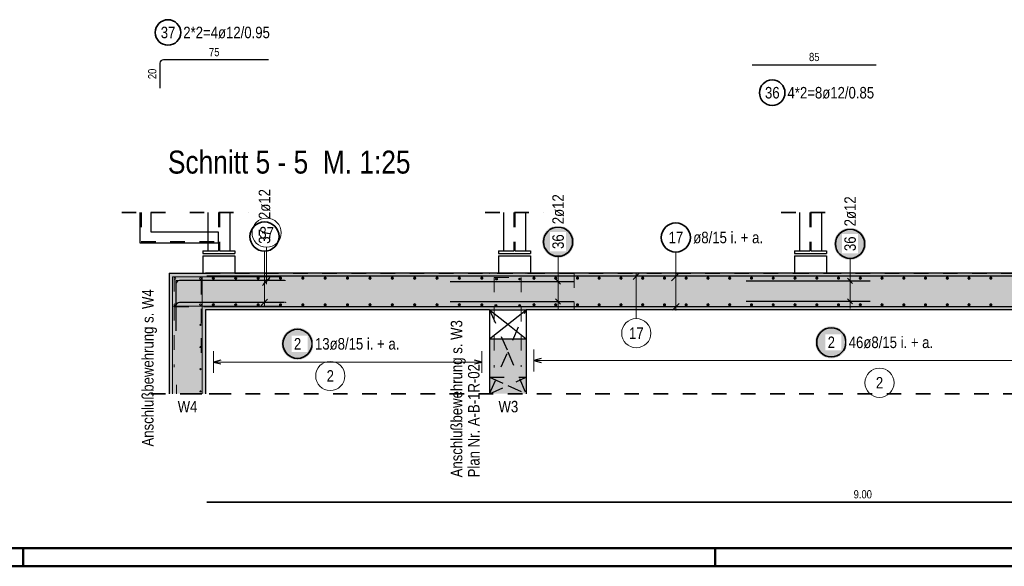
# Model space of a CAD drawing. Header units: millimetres. Extents: x -4.8 to 49, y -12 to 21.
# Tile 16 of 56: x 10.5 to 17.2, y 0 to 3.7. Entities that reach past the tile are written whole.
import ezdxf

# ---------------------------------------------------------------- set-up
doc = ezdxf.new("R2010")
doc.units = ezdxf.units.MM
doc.linetypes.add('HIDDEN', pattern=[0.375, 0.25, -0.125])
doc.layers.add('Achsen', color=7, linetype='Continuous', lineweight=20)
doc.layers.add('nplo Bewehrung', color=7, linetype='Continuous', lineweight=20)
doc.styles.add('Arial Narrow', font='ARIALN.TTF')

msp = doc.modelspace()

# ---------------------------------------------------------------- hatches: boundary and pattern name
at = {"lineweight": 25, "true_color": 0xffffff}
for points in [[(14.281019, 2.225517), (14.280952, 2.229356), (14.280751, 2.23319), (14.280416, 2.237015), (14.279948, 2.240826), (14.279348, 2.244619), (14.278615, 2.248388), (14.277751, 2.252129), (14.276758, 2.255837), (14.275635, 2.259509), (14.274385, 2.263139), (14.273009, 2.266724), (14.271509, 2.270258), (14.269886, 2.273738), (14.268143, 2.277159), (14.266282, 2.280517), (14.264304, 2.283808), (14.262213, 2.287028), (14.260011, 2.290174), (14.2577, 2.29324), (14.255284, 2.296224), (14.252765, 2.299122), (14.250146, 2.30193), (14.247431, 2.304645), (14.244623, 2.307263), (14.241726, 2.309782), (14.238742, 2.312198), (14.235675, 2.314509), (14.23253, 2.316711), (14.22931, 2.318803), (14.226019, 2.32078), (14.222661, 2.322642), (14.21924, 2.324385), (14.21576, 2.326007), (14.212226, 2.327508), (14.208641, 2.328883), (14.205011, 2.330133), (14.201339, 2.331256), (14.19763, 2.33225), (14.193889, 2.333114), (14.19012, 2.333846), (14.186328, 2.334447), (14.182517, 2.334915), (14.178692, 2.335249), (14.174858, 2.33545), (14.171019, 2.335517), (14.16718, 2.33545), (14.163346, 2.335249), (14.159521, 2.334915), (14.15571, 2.334447), (14.151918, 2.333846), (14.148149, 2.333114), (14.144408, 2.33225), (14.140699, 2.331256), (14.137027, 2.330133), (14.133397, 2.328883), (14.129812, 2.327508), (14.126278, 2.326007), (14.122798, 2.324385), (14.119377, 2.322642), (14.116019, 2.32078), (14.112728, 2.318803), (14.109508, 2.316711), (14.106363, 2.314509), (14.103296, 2.312198), (14.100312, 2.309782), (14.097415, 2.307263), (14.094607, 2.304645), (14.091892, 2.30193), (14.089273, 2.299122), (14.086754, 2.296224), (14.084338, 2.29324), (14.082027, 2.290174), (14.079825, 2.287028), (14.077734, 2.283808), (14.075756, 2.280517), (14.073895, 2.277159), (14.072152, 2.273738), (14.070529, 2.270258), (14.069029, 2.266724), (14.067653, 2.263139), (14.066403, 2.259509), (14.06528, 2.255837), (14.064286, 2.252129), (14.063423, 2.248388), (14.06269, 2.244619), (14.062089, 2.240826), (14.061622, 2.237015), (14.061287, 2.23319), (14.061086, 2.229356), (14.061019, 2.225517), (14.061086, 2.221678), (14.061287, 2.217844), (14.061622, 2.214019), (14.062089, 2.210208), (14.06269, 2.206416), (14.063423, 2.202647), (14.064286, 2.198906), (14.06528, 2.195197), (14.066403, 2.191525), (14.067653, 2.187895), (14.069029, 2.184311), (14.070529, 2.180776), (14.072152, 2.177296), (14.073895, 2.173875), (14.075756, 2.170517), (14.077734, 2.167226), (14.079825, 2.164006), (14.082027, 2.160861), (14.084338, 2.157795), (14.086754, 2.154811), (14.089273, 2.151913), (14.091892, 2.149105), (14.094607, 2.14639), (14.097415, 2.143771), (14.100312, 2.141252), (14.103296, 2.138836), (14.106363, 2.136525), (14.109508, 2.134323), (14.112728, 2.132232), (14.116019, 2.130254), (14.119377, 2.128393), (14.122798, 2.12665), (14.126278, 2.125027), (14.129812, 2.123527), (14.133397, 2.122151), (14.137027, 2.120901), (14.140699, 2.119778), (14.144408, 2.118785), (14.148149, 2.117921), (14.151918, 2.117188), (14.15571, 2.116588), (14.159521, 2.11612), (14.163346, 2.115785), (14.16718, 2.115584), (14.171019, 2.115517), (14.174858, 2.115584), (14.178692, 2.115785), (14.182517, 2.11612), (14.186328, 2.116588), (14.19012, 2.117188), (14.193889, 2.117921), (14.19763, 2.118785), (14.201339, 2.119778), (14.205011, 2.120901), (14.208641, 2.122151), (14.212226, 2.123527), (14.21576, 2.125027), (14.21924, 2.12665), (14.222661, 2.128393), (14.226019, 2.130254), (14.22931, 2.132232), (14.23253, 2.134323), (14.235675, 2.136525), (14.238742, 2.138836), (14.241726, 2.141252), (14.244623, 2.143771), (14.247431, 2.14639), (14.250146, 2.149105), (14.252765, 2.151913), (14.255284, 2.154811), (14.2577, 2.157795), (14.260011, 2.160861), (14.262213, 2.164006), (14.264304, 2.167226), (14.266282, 2.170517), (14.268143, 2.173875), (14.269886, 2.177296), (14.271509, 2.180776), (14.273009, 2.184311), (14.274385, 2.187895), (14.275635, 2.191525), (14.276758, 2.195197), (14.277751, 2.198906), (14.278615, 2.202647), (14.279348, 2.206416), (14.279948, 2.210208), (14.280416, 2.214019), (14.280751, 2.217844)], [(12.492689, 1.525559), (12.492622, 1.529398), (12.492421, 1.533232), (12.492087, 1.537057), (12.491619, 1.540868), (12.491018, 1.54466), (12.490286, 1.548429), (12.489422, 1.55217), (12.488428, 1.555879), (12.487306, 1.559551), (12.486056, 1.563181), (12.48468, 1.566766), (12.483179, 1.5703), (12.481557, 1.57378), (12.479814, 1.577201), (12.477952, 1.580559), (12.475975, 1.58385), (12.473883, 1.58707), (12.471681, 1.590215), (12.469371, 1.593282), (12.466954, 1.596266), (12.464435, 1.599163), (12.461817, 1.601971), (12.459102, 1.604686), (12.456294, 1.607305), (12.453396, 1.609824), (12.450412, 1.61224), (12.447346, 1.614551), (12.444201, 1.616753), (12.44098, 1.618844), (12.437689, 1.620822), (12.434331, 1.622683), (12.43091, 1.624426), (12.42743, 1.626049), (12.423896, 1.627549), (12.420312, 1.628925), (12.416681, 1.630175), (12.413009, 1.631298), (12.409301, 1.632291), (12.40556, 1.633155), (12.401791, 1.633888), (12.397998, 1.634488), (12.394187, 1.634956), (12.390363, 1.635291), (12.386528, 1.635492), (12.382689, 1.635559), (12.37885, 1.635492), (12.375016, 1.635291), (12.371191, 1.634956), (12.36738, 1.634488), (12.363588, 1.633888), (12.359819, 1.633155), (12.356078, 1.632291), (12.352369, 1.631298), (12.348697, 1.630175), (12.345067, 1.628925), (12.341483, 1.627549), (12.337948, 1.626049), (12.334469, 1.624426), (12.331047, 1.622683), (12.327689, 1.620822), (12.324398, 1.618844), (12.321178, 1.616753), (12.318033, 1.614551), (12.314967, 1.61224), (12.311983, 1.609824), (12.309085, 1.607305), (12.306277, 1.604686), (12.303562, 1.601971), (12.300943, 1.599163), (12.298424, 1.596266), (12.296008, 1.593282), (12.293697, 1.590215), (12.291495, 1.58707), (12.289404, 1.58385), (12.287427, 1.580559), (12.285565, 1.577201), (12.283822, 1.57378), (12.282199, 1.5703), (12.280699, 1.566766), (12.279323, 1.563181), (12.278073, 1.559551), (12.276951, 1.555879), (12.275957, 1.55217), (12.275093, 1.548429), (12.27436, 1.54466), (12.27376, 1.540868), (12.273292, 1.537057), (12.272957, 1.533232), (12.272756, 1.529398), (12.272689, 1.525559), (12.272756, 1.52172), (12.272957, 1.517886), (12.273292, 1.514061), (12.27376, 1.51025), (12.27436, 1.506458), (12.275093, 1.502689), (12.275957, 1.498947), (12.276951, 1.495239), (12.278073, 1.491567), (12.279323, 1.487937), (12.280699, 1.484352), (12.282199, 1.480818), (12.283822, 1.477338), (12.285565, 1.473917), (12.287427, 1.470559), (12.289404, 1.467268), (12.291495, 1.464048), (12.293697, 1.460903), (12.296008, 1.457836), (12.298424, 1.454852), (12.300943, 1.451955), (12.303562, 1.449146), (12.306277, 1.446432), (12.309085, 1.443813), (12.311983, 1.441294), (12.314967, 1.438878), (12.318033, 1.436567), (12.321178, 1.434365), (12.324398, 1.432274), (12.327689, 1.430296), (12.331047, 1.428435), (12.334469, 1.426692), (12.337948, 1.425069), (12.341483, 1.423569), (12.345067, 1.422193), (12.348697, 1.420943), (12.352369, 1.41982), (12.356078, 1.418826), (12.359819, 1.417963), (12.363588, 1.41723), (12.36738, 1.416629), (12.371191, 1.416161), (12.375016, 1.415827), (12.37885, 1.415626), (12.382689, 1.415559), (12.386528, 1.415626), (12.390363, 1.415827), (12.394187, 1.416161), (12.397998, 1.416629), (12.401791, 1.41723), (12.40556, 1.417963), (12.409301, 1.418826), (12.413009, 1.41982), (12.416681, 1.420943), (12.420312, 1.422193), (12.423896, 1.423569), (12.42743, 1.425069), (12.43091, 1.426692), (12.434331, 1.428435), (12.437689, 1.430296), (12.44098, 1.432274), (12.444201, 1.434365), (12.447346, 1.436567), (12.450412, 1.438878), (12.453396, 1.441294), (12.456294, 1.443813), (12.459102, 1.446432), (12.461817, 1.449146), (12.464435, 1.451955), (12.466954, 1.454852), (12.469371, 1.457836), (12.471681, 1.460903), (12.473883, 1.464048), (12.475975, 1.467268), (12.477952, 1.470559), (12.479814, 1.473917), (12.481557, 1.477338), (12.483179, 1.480818), (12.48468, 1.484352), (12.486056, 1.487937), (12.487306, 1.491567), (12.488428, 1.495239), (12.489422, 1.498947), (12.490286, 1.502689), (12.491018, 1.506458), (12.491619, 1.51025), (12.492087, 1.514061), (12.492421, 1.517886)], [(16.155863, 1.535732), (16.155796, 1.539571), (16.155595, 1.543406), (16.155261, 1.54723), (16.154793, 1.551041), (16.154192, 1.554834), (16.15346, 1.558603), (16.152596, 1.562344), (16.151602, 1.566052), (16.150479, 1.569724), (16.149229, 1.573355), (16.147854, 1.576939), (16.146353, 1.580473), (16.144731, 1.583953), (16.142988, 1.587374), (16.141126, 1.590732), (16.139149, 1.594023), (16.137057, 1.597244), (16.134855, 1.600389), (16.132544, 1.603455), (16.130128, 1.606439), (16.127609, 1.609337), (16.124991, 1.612145), (16.122276, 1.61486), (16.119468, 1.617478), (16.11657, 1.619997), (16.113586, 1.622413), (16.11052, 1.624724), (16.107374, 1.626926), (16.104154, 1.629018), (16.100863, 1.630995), (16.097505, 1.632857), (16.094084, 1.6346), (16.090604, 1.636222), (16.08707, 1.637723), (16.083485, 1.639098), (16.079855, 1.640349), (16.076183, 1.641471), (16.072475, 1.642465), (16.068734, 1.643329), (16.064965, 1.644061), (16.061172, 1.644662), (16.057361, 1.64513), (16.053536, 1.645464), (16.049702, 1.645665), (16.045863, 1.645732), (16.042024, 1.645665), (16.03819, 1.645464), (16.034365, 1.64513), (16.030554, 1.644662), (16.026762, 1.644061), (16.022993, 1.643329), (16.019252, 1.642465), (16.015543, 1.641471), (16.011871, 1.640349), (16.008241, 1.639098), (16.004657, 1.637723), (16.001122, 1.636222), (15.997642, 1.6346), (15.994221, 1.632857), (15.990863, 1.630995), (15.987572, 1.629018), (15.984352, 1.626926), (15.981207, 1.624724), (15.978141, 1.622413), (15.975157, 1.619997), (15.972259, 1.617478), (15.969451, 1.61486), (15.966736, 1.612145), (15.964117, 1.609337), (15.961598, 1.606439), (15.959182, 1.603455), (15.956871, 1.600389), (15.954669, 1.597244), (15.952578, 1.594023), (15.9506, 1.590732), (15.948739, 1.587374), (15.946996, 1.583953), (15.945373, 1.580473), (15.943873, 1.576939), (15.942497, 1.573355), (15.941247, 1.569724), (15.940124, 1.566052), (15.939131, 1.562344), (15.938267, 1.558603), (15.937534, 1.554834), (15.936934, 1.551041), (15.936466, 1.54723), (15.936131, 1.543406), (15.93593, 1.539571), (15.935863, 1.535732), (15.93593, 1.531893), (15.936131, 1.528059), (15.936466, 1.524234), (15.936934, 1.520423), (15.937534, 1.516631), (15.938267, 1.512862), (15.939131, 1.509121), (15.940124, 1.505412), (15.941247, 1.50174), (15.942497, 1.49811), (15.943873, 1.494526), (15.945373, 1.490991), (15.946996, 1.487511), (15.948739, 1.48409), (15.9506, 1.480732), (15.952578, 1.477441), (15.954669, 1.474221), (15.956871, 1.471076), (15.959182, 1.46801), (15.961598, 1.465026), (15.964117, 1.462128), (15.966736, 1.45932), (15.969451, 1.456605), (15.972259, 1.453986), (15.975157, 1.451467), (15.978141, 1.449051), (15.981207, 1.44674), (15.984352, 1.444538), (15.987572, 1.442447), (15.990863, 1.440469), (15.994221, 1.438608), (15.997642, 1.436865), (16.001122, 1.435242), (16.004657, 1.433742), (16.008241, 1.432366), (16.011871, 1.431116), (16.015543, 1.429994), (16.019252, 1.429), (16.022993, 1.428136), (16.026762, 1.427403), (16.030554, 1.426803), (16.034365, 1.426335), (16.03819, 1.426), (16.042024, 1.425799), (16.045863, 1.425732), (16.049702, 1.425799), (16.053536, 1.426), (16.057361, 1.426335), (16.061172, 1.426803), (16.064965, 1.427403), (16.068734, 1.428136), (16.072475, 1.429), (16.076183, 1.429994), (16.079855, 1.431116), (16.083485, 1.432366), (16.08707, 1.433742), (16.090604, 1.435242), (16.094084, 1.436865), (16.097505, 1.438608), (16.100863, 1.440469), (16.104154, 1.442447), (16.107374, 1.444538), (16.11052, 1.44674), (16.113586, 1.449051), (16.11657, 1.451467), (16.119468, 1.453986), (16.122276, 1.456605), (16.124991, 1.45932), (16.127609, 1.462128), (16.130128, 1.465026), (16.132544, 1.46801), (16.134855, 1.471076), (16.137057, 1.474221), (16.139149, 1.477441), (16.141126, 1.480732), (16.142988, 1.48409), (16.144731, 1.487511), (16.146353, 1.490991), (16.147854, 1.494526), (16.149229, 1.49811), (16.150479, 1.50174), (16.151602, 1.505412), (16.152596, 1.509121), (16.15346, 1.512862), (16.154192, 1.516631), (16.154793, 1.520423), (16.155261, 1.524234), (16.155595, 1.528059)]]:
    msp.add_hatch(color=7, dxfattribs=at).paths.add_polyline_path(points)
at = {"lineweight": 50, "true_color": 0xd7ffd7}
for points in [[(11.751271, 1.183139), (11.501271, 1.183139), (11.501271, 2.009121), (11.751271, 2.009121)], [(20.778512, 2.009548), (20.778512, 1.759548), (11.751271, 1.759121), (11.751271, 2.009121)], [(13.951271, 1.759225), (13.951271, 1.759121), (13.701271, 1.759121), (13.701271, 1.759213)], [(13.951271, 1.559121), (13.951271, 1.183139), (13.701271, 1.183139), (13.701271, 1.559121)]]:
    msp.add_hatch(color=254, dxfattribs=at).paths.add_polyline_path(points)
at = {"layer": 'Achsen', "lineweight": 25, "true_color": 0xffffff}
msp.add_hatch(color=7, dxfattribs=at).paths.add_polyline_path([(16.285, 2.210984), (16.284933, 2.214823), (16.284732, 2.218658), (16.284397, 2.222483), (16.283929, 2.226293), (16.283329, 2.230086), (16.282596, 2.233855), (16.281733, 2.237596), (16.280739, 2.241305), (16.279616, 2.244976), (16.278366, 2.248607), (16.27699, 2.252191), (16.27549, 2.255725), (16.273867, 2.259205), (16.272124, 2.262626), (16.270263, 2.265984), (16.268285, 2.269276), (16.266194, 2.272496), (16.263992, 2.275641), (16.261681, 2.278707), (16.259265, 2.281691), (16.256746, 2.284589), (16.254127, 2.287397), (16.251412, 2.290112), (16.248604, 2.29273), (16.245707, 2.295249), (16.242723, 2.297666), (16.239656, 2.299976), (16.236511, 2.302179), (16.233291, 2.30427), (16.23, 2.306247), (16.226642, 2.308109), (16.223221, 2.309852), (16.219741, 2.311474), (16.216207, 2.312975), (16.212622, 2.314351), (16.208992, 2.315601), (16.20532, 2.316723), (16.201611, 2.317717), (16.19787, 2.318581), (16.194101, 2.319313), (16.190309, 2.319914), (16.186498, 2.320382), (16.182673, 2.320716), (16.178839, 2.320917), (16.175, 2.320984), (16.171161, 2.320917), (16.167327, 2.320716), (16.163502, 2.320382), (16.159691, 2.319914), (16.155899, 2.319313), (16.15213, 2.318581), (16.148389, 2.317717), (16.14468, 2.316723), (16.141008, 2.315601), (16.137378, 2.314351), (16.133793, 2.312975), (16.130259, 2.311474), (16.126779, 2.309852), (16.123358, 2.308109), (16.12, 2.306247), (16.116709, 2.30427), (16.113489, 2.302179), (16.110344, 2.299976), (16.107277, 2.297666), (16.104293, 2.295249), (16.101396, 2.29273), (16.098588, 2.290112), (16.095873, 2.287397), (16.093254, 2.284589), (16.090735, 2.281691), (16.088319, 2.278707), (16.086008, 2.275641), (16.083806, 2.272496), (16.081715, 2.269276), (16.079737, 2.265984), (16.077876, 2.262626), (16.076133, 2.259205), (16.07451, 2.255725), (16.07301, 2.252191), (16.071634, 2.248607), (16.070384, 2.244976), (16.069261, 2.241305), (16.068267, 2.237596), (16.067404, 2.233855), (16.066671, 2.230086), (16.066071, 2.226293), (16.065603, 2.222483), (16.065268, 2.218658), (16.065067, 2.214823), (16.065, 2.210984), (16.065067, 2.207145), (16.065268, 2.203311), (16.065603, 2.199486), (16.066071, 2.195675), (16.066671, 2.191883), (16.067404, 2.188114), (16.068267, 2.184373), (16.069261, 2.180664), (16.070384, 2.176993), (16.071634, 2.173362), (16.07301, 2.169778), (16.07451, 2.166243), (16.076133, 2.162764), (16.077876, 2.159343), (16.079737, 2.155984), (16.081715, 2.152693), (16.083806, 2.149473), (16.086008, 2.146328), (16.088319, 2.143262), (16.090735, 2.140278), (16.093254, 2.13738), (16.095873, 2.134572), (16.098588, 2.131857), (16.101396, 2.129238), (16.104293, 2.12672), (16.107277, 2.124303), (16.110344, 2.121993), (16.113489, 2.11979), (16.116709, 2.117699), (16.12, 2.115722), (16.123358, 2.11386), (16.126779, 2.112117), (16.130259, 2.110494), (16.133793, 2.108994), (16.137378, 2.107618), (16.141008, 2.106368), (16.14468, 2.105246), (16.148389, 2.104252), (16.15213, 2.103388), (16.155899, 2.102656), (16.159691, 2.102055), (16.163502, 2.101587), (16.167327, 2.101252), (16.171161, 2.101051), (16.175, 2.100984), (16.178839, 2.101051), (16.182673, 2.101252), (16.186498, 2.101587), (16.190309, 2.102055), (16.194101, 2.102656), (16.19787, 2.103388), (16.201611, 2.104252), (16.20532, 2.105246), (16.208992, 2.106368), (16.212622, 2.107618), (16.216207, 2.108994), (16.219741, 2.110494), (16.223221, 2.112117), (16.226642, 2.11386), (16.23, 2.115722), (16.233291, 2.117699), (16.236511, 2.11979), (16.239656, 2.121993), (16.242723, 2.124303), (16.245707, 2.12672), (16.248604, 2.129238), (16.251412, 2.131857), (16.254127, 2.134572), (16.256746, 2.13738), (16.259265, 2.140278), (16.261681, 2.143262), (16.263992, 2.146328), (16.266194, 2.149473), (16.268285, 2.152693), (16.270263, 2.155984), (16.272124, 2.159343), (16.273867, 2.162764), (16.27549, 2.166243), (16.27699, 2.169778), (16.278366, 2.173362), (16.279616, 2.176993), (16.280739, 2.180664), (16.281733, 2.184373), (16.282596, 2.188114), (16.283329, 2.191883), (16.283929, 2.195675), (16.284397, 2.199486), (16.284732, 2.203311)])

# ---------------------------------------------------------------- linework, layer by layer
at = {"color": 3, "linetype": 'Continuous', "lineweight": 25}
for p, q in [((11.438704, 3.448896), (11.438704, 3.278896)), ((12.182704, 3.472896), (11.462704, 3.472896)), ((15.50385, 3.439274), (16.35385, 3.439274)), ((11.301146, 2.425547), (11.301146, 2.219072)), ((11.376146, 2.425547), (11.376146, 2.294072)), ((11.767907, 2.425547), (11.767907, 2.164124)), ((11.917907, 2.425547), (11.917907, 2.164124)), ((13.796247, 2.425547), (13.796247, 2.164124)), ((13.946247, 2.425547), (13.946247, 2.164124)), ((15.827907, 2.425547), (15.827907, 2.164124)), ((15.977907, 2.425547), (15.977907, 2.164124)), ((11.376146, 2.294072), (11.767907, 2.294072)), ((11.301146, 2.219072), (11.767907, 2.219072)), ((11.732907, 2.164124), (11.767907, 2.164124)), ((11.732907, 2.164124), (11.732907, 2.144124)), ((11.917907, 2.164124), (11.952907, 2.164124)), ((11.952907, 2.164124), (11.952907, 2.144124)), ((13.761247, 2.164124), (13.796247, 2.164124)), ((13.761247, 2.164124), (13.761247, 2.144124)), ((13.946247, 2.164124), (13.981247, 2.164124)), ((13.981247, 2.164124), (13.981247, 2.144124)), ((15.792907, 2.164124), (15.827907, 2.164124)), ((15.792907, 2.164124), (15.792907, 2.144124)), ((15.977907, 2.164124), (16.012907, 2.164124)), ((16.012907, 2.164124), (16.012907, 2.144124)), ((11.732875, 2.129121), (11.952875, 2.129121)), ((11.732907, 2.144124), (11.952907, 2.144124)), ((11.732907, 2.129121), (11.732907, 2.009121)), ((11.952907, 2.129121), (11.952907, 2.009121)), ((13.761215, 2.129121), (13.981215, 2.129121)), ((13.761247, 2.144124), (13.981247, 2.144124)), ((13.761247, 2.129121), (13.761247, 2.009121)), ((13.981247, 2.129121), (13.981247, 2.009226)), ((15.792875, 2.129121), (16.012875, 2.129121)), ((15.792907, 2.144124), (16.012907, 2.144124)), ((15.792907, 2.129121), (15.792907, 2.009312)), ((16.012907, 2.129121), (16.012907, 2.009323)), ((11.501271, 2.009121), (11.751271, 2.009121)), ((11.501271, 2.009121), (11.501271, 1.183139)), ((20.778512, 2.009548), (11.751271, 2.009121)), ((11.751271, 2.009121), (11.752746, 2.009121)), ((20.76127, 1.989547), (11.76127, 1.989121)), ((12.14171, 1.924358), (12.190791, 1.97344)), ((14.18871, 1.935478), (14.153353, 1.970831)), ((14.948894, 1.956592), (15.001598, 2.012396)), ((13.431114, 1.953119), (14.281114, 1.95316)), ((14.188717, 1.797559), (14.15336, 1.832912)), ((13.701271, 1.759213), (11.751271, 1.759121)), ((11.751271, 1.759121), (11.751271, 1.183139)), ((20.76127, 1.779547), (11.76127, 1.779121)), ((13.431114, 1.815201), (14.281114, 1.815241)), ((13.701271, 1.759213), (13.951271, 1.759213)), ((13.701271, 1.759213), (13.701271, 1.559121)), ((20.778512, 1.759548), (13.951271, 1.759225)), ((13.951271, 1.759121), (13.951271, 1.559121)), ((14.956745, 1.757176), (15.000937, 1.801372)), ((13.701271, 1.559121), (13.951271, 1.559121)), ((13.701271, 1.559121), (13.701271, 1.183139)), ((13.951271, 1.559121), (13.951271, 1.183139)), ((14.055292, 1.424036), (14.005292, 1.410636)), ((11.855289, 1.413931), (11.805289, 1.400532)), ((11.805289, 1.400532), (11.85529, 1.387136)), ((13.647288, 1.400619), (13.597288, 1.414014)), ((13.597289, 1.387219), (13.647288, 1.400619)), ((14.005292, 1.410636), (14.055293, 1.397241))]:
    msp.add_line(p, q, dxfattribs=at)
at = {"color": 2, "linetype": 'HIDDEN', "lineweight": 35, "ltscale": 0.25}
for p, q in [((11.176146, 2.425547), (11.501146, 2.425547)), ((11.642907, 2.425547), (12.042907, 2.425547)), ((13.671247, 2.425547), (14.071247, 2.425547)), ((11.376271, 1.183139), (11.876271, 1.183139)), ((11.626271, 1.183139), (21.642746, 1.183139))]:
    msp.add_line(p, q, dxfattribs=at)
at = {"color": 3, "linetype": 'HIDDEN', "lineweight": 25, "ltscale": 0.25}
for p, q in [((11.309646, 2.425547), (11.309646, 2.227572)), ((11.839357, 2.425547), (11.839357, 2.164124)), ((11.846457, 2.425547), (11.846457, 2.164124)), ((13.867697, 2.425547), (13.867697, 2.164124)), ((13.874797, 2.425547), (13.874797, 2.164124)), ((15.899357, 2.425547), (15.899357, 2.164124)), ((15.906457, 2.425547), (15.906457, 2.164124)), ((11.767907, 2.294072), (11.838085, 2.294072)), ((11.838085, 2.294072), (11.838085, 2.219072)), ((11.309646, 2.227572), (11.838085, 2.227572)), ((11.767907, 2.219072), (11.838085, 2.219072)), ((11.767907, 2.164124), (11.839357, 2.164124)), ((11.846457, 2.164124), (11.917907, 2.164124)), ((13.796247, 2.164124), (13.867697, 2.164124)), ((13.874797, 2.164124), (13.946247, 2.164124)), ((15.827907, 2.164124), (15.899357, 2.164124)), ((15.906457, 2.164124), (15.977907, 2.164124)), ((11.752746, 2.009121), (11.952875, 2.009121)), ((11.952875, 2.009121), (13.761215, 2.009121)), ((13.761215, 2.009121), (13.981215, 2.009121)), ((13.981215, 2.009121), (15.792875, 2.009121)), ((13.981247, 2.009226), (13.981247, 2.009121)), ((15.792875, 2.009121), (16.012875, 2.009121)), ((15.792907, 2.009312), (15.792907, 2.009121)), ((16.012875, 2.009121), (17.821215, 2.009121)), ((16.012907, 2.009323), (16.012907, 2.009121)), ((13.951271, 1.759225), (13.951271, 1.759121)), ((13.701271, 1.295719), (13.951271, 1.295719))]:
    msp.add_line(p, q, dxfattribs=at)
at = {"color": 5, "linetype": 'Continuous', "lineweight": 18}
for p, q in [((14.171024, 2.125517), (14.171029, 2.003154)), ((14.978823, 2.154599), (14.978842, 1.754274)), ((14.171029, 2.003154), (14.171041, 1.765236)), ((14.246032, 1.953158), (14.096032, 1.953151)), ((14.246038, 1.815239), (14.096038, 1.815232)), ((11.805286, 1.475532), (11.805293, 1.325532)), ((13.647292, 1.325619), (13.647285, 1.475619)), ((14.005289, 1.485636), (14.005296, 1.335636)), ((13.647288, 1.400619), (11.805289, 1.400532)), ((20.724528, 1.410954), (14.005292, 1.410636))]:
    msp.add_line(p, q, dxfattribs=at)
at = {"color": 9, "linetype": 'HIDDEN', "lineweight": 0, "ltscale": 0.25}
msp.add_line((14.281114, 2.009241), (14.281114, 1.759241), dxfattribs=at)
at = {"color": 9, "linetype": 'Continuous', "lineweight": 0}
for p, q in [((14.729594, 2.011359), (14.685402, 1.967163)), ((14.707512, 1.698141), (14.707497, 2.014261))]:
    msp.add_line(p, q, dxfattribs=at)
at = {"color": 2, "linetype": 'Continuous', "lineweight": 35}
msp.add_line((20.76127, 0.440768), (11.76127, 0.440342), dxfattribs=at)
at = {"color": 4, "linetype": 'Continuous', "lineweight": 50}
for p, q in [((0.5, 0.125), (43.625, 0.125)), ((0, 0), (43.75, 0))]:
    msp.add_line(p, q, dxfattribs=at)
at = {"color": 4, "linetype": 'Continuous', "lineweight": 50, "ltscale": 4}
for p, q in [((10.5, 0), (10.5, 0.125)), ((15.25, 0), (15.25, 0.125))]:
    msp.add_line(p, q, dxfattribs=at)
at = {"color": 2, "linetype": 'Continuous', "lineweight": 35}
for centre, radius in [((11.493652, 3.660396), 0.0875), ((15.640682, 3.247339), 0.0875), ((14.171019, 2.225517), 0.1), ((14.978818, 2.254599), 0.1), ((12.382689, 1.525559), 0.1), ((16.045863, 1.535732), 0.1)]:
    msp.add_circle(centre, radius, dxfattribs=at)
at = {"color": 9, "linetype": 'Continuous', "lineweight": 0}
for centre, radius in [((11.751271, 2.009213), 0.00111), ((13.701271, 2.009121), 0.00111), ((13.951271, 2.009444), 0.00111), ((11.54868, 1.809516), 0.00111), ((12.300768, 1.809516), 0.00111), ((14.707517, 1.598141), 0.1), ((11.54868, 1.660909), 0.00111), ((12.607444, 1.305131), 0.1), ((16.376869, 1.258506), 0.1)]:
    msp.add_circle(centre, radius, dxfattribs=at)
at = {"color": 4, "linetype": 'Continuous', "lineweight": 50}
for centre, radius in [((11.805271, 1.975211), 0.004), ((11.805271, 1.975211), 0.004), ((11.805271, 1.975211), 0.0036), ((11.805271, 1.975211), 0.0028), ((11.805271, 1.975211), 0.002), ((11.805271, 1.975211), 0.0012), ((11.805271, 1.975211), 0.0004), ((11.958771, 1.975203), 0.004), ((11.958771, 1.975203), 0.004), ((11.958771, 1.975203), 0.0036), ((11.958771, 1.975203), 0.0028), ((11.958771, 1.975203), 0.002), ((11.958771, 1.975203), 0.0012), ((11.958771, 1.975203), 0.0004), ((12.112271, 1.975196), 0.004), ((12.112271, 1.975196), 0.004), ((12.112271, 1.975196), 0.0036), ((12.112271, 1.975196), 0.0028), ((12.112271, 1.975196), 0.002), ((12.112271, 1.975196), 0.0012), ((12.112271, 1.975196), 0.0004), ((12.26577, 1.975189), 0.004), ((12.26577, 1.975189), 0.004), ((12.26577, 1.975189), 0.0036), ((12.26577, 1.975189), 0.0028), ((12.26577, 1.975189), 0.002), ((12.26577, 1.975189), 0.0012), ((12.26577, 1.975189), 0.0004), ((12.41927, 1.975182), 0.004), ((12.41927, 1.975182), 0.004), ((12.41927, 1.975182), 0.0036), ((12.41927, 1.975182), 0.0028), ((12.41927, 1.975182), 0.002), ((12.41927, 1.975182), 0.0012), ((12.41927, 1.975182), 0.0004), ((12.57277, 1.975174), 0.004), ((12.57277, 1.975174), 0.004), ((12.57277, 1.975174), 0.0036), ((12.57277, 1.975174), 0.0028), ((12.57277, 1.975174), 0.002), ((12.57277, 1.975174), 0.0012), ((12.57277, 1.975174), 0.0004), ((12.72627, 1.975167), 0.004), ((12.72627, 1.975167), 0.004), ((12.72627, 1.975167), 0.0036), ((12.72627, 1.975167), 0.0028), ((12.72627, 1.975167), 0.002), ((12.72627, 1.975167), 0.0012), ((12.72627, 1.975167), 0.0004), ((12.87977, 1.97516), 0.004), ((12.87977, 1.97516), 0.004), ((12.87977, 1.97516), 0.0036), ((12.87977, 1.97516), 0.0028), ((12.87977, 1.97516), 0.002), ((12.87977, 1.97516), 0.0012), ((12.87977, 1.97516), 0.0004), ((13.03327, 1.975153), 0.004), ((13.03327, 1.975153), 0.004), ((13.03327, 1.975153), 0.0036), ((13.03327, 1.975153), 0.0028), ((13.03327, 1.975153), 0.002), ((13.03327, 1.975153), 0.0012), ((13.03327, 1.975153), 0.0004), ((13.18677, 1.975145), 0.004), ((13.18677, 1.975145), 0.004), ((13.18677, 1.975145), 0.0036), ((13.18677, 1.975145), 0.0028), ((13.18677, 1.975145), 0.002), ((13.18677, 1.975145), 0.0012), ((13.18677, 1.975145), 0.0004), ((13.34027, 1.975138), 0.004), ((13.34027, 1.975138), 0.004), ((13.34027, 1.975138), 0.0036), ((13.34027, 1.975138), 0.0028), ((13.34027, 1.975138), 0.002), ((13.34027, 1.975138), 0.0012), ((13.34027, 1.975138), 0.0004), ((13.49377, 1.975131), 0.004), ((13.49377, 1.975131), 0.004), ((13.49377, 1.975131), 0.0036), ((13.49377, 1.975131), 0.0028), ((13.49377, 1.975131), 0.002), ((13.49377, 1.975131), 0.0012), ((13.49377, 1.975131), 0.0004), ((13.64727, 1.975124), 0.004), ((13.64727, 1.975124), 0.004), ((13.64727, 1.975124), 0.0036), ((13.64727, 1.975124), 0.0028), ((13.64727, 1.975124), 0.002), ((13.64727, 1.975124), 0.0012), ((13.64727, 1.975124), 0.0004), ((14.005274, 1.975442), 0.004), ((14.005274, 1.975442), 0.004), ((14.005274, 1.975442), 0.0036), ((14.005274, 1.975442), 0.0028), ((14.005274, 1.975442), 0.002), ((14.005274, 1.975442), 0.0012), ((14.005274, 1.975442), 0.0004), ((14.15459, 1.975434), 0.004), ((14.15459, 1.975434), 0.004), ((14.15459, 1.975434), 0.0036), ((14.15459, 1.975434), 0.0028), ((14.15459, 1.975434), 0.002), ((14.15459, 1.975434), 0.0012), ((14.15459, 1.975434), 0.0004), ((14.303907, 1.975427), 0.004), ((14.303907, 1.975427), 0.004), ((14.303907, 1.975427), 0.0036), ((14.303907, 1.975427), 0.0028), ((14.303907, 1.975427), 0.002), ((14.303907, 1.975427), 0.0012), ((14.303907, 1.975427), 0.0004), ((14.453223, 1.97542), 0.004), ((14.453223, 1.97542), 0.004), ((14.453223, 1.97542), 0.0036), ((14.453223, 1.97542), 0.0028), ((14.453223, 1.97542), 0.002), ((14.453223, 1.97542), 0.0012), ((14.453223, 1.97542), 0.0004), ((14.602539, 1.975413), 0.004), ((14.602539, 1.975413), 0.004), ((14.602539, 1.975413), 0.0036), ((14.602539, 1.975413), 0.0028), ((14.602539, 1.975413), 0.002), ((14.602539, 1.975413), 0.0012), ((14.602539, 1.975413), 0.0004), ((14.751856, 1.975406), 0.004), ((14.751856, 1.975406), 0.004), ((14.751856, 1.975406), 0.0036), ((14.751856, 1.975406), 0.0028), ((14.751856, 1.975406), 0.002), ((14.751856, 1.975406), 0.0012), ((14.751856, 1.975406), 0.0004), ((14.901172, 1.975399), 0.004), ((14.901172, 1.975399), 0.004), ((14.901172, 1.975399), 0.0036), ((14.901172, 1.975399), 0.0028), ((14.901172, 1.975399), 0.002), ((14.901172, 1.975399), 0.0012), ((14.901172, 1.975399), 0.0004), ((15.050489, 1.975392), 0.004), ((15.050489, 1.975392), 0.004), ((15.050489, 1.975392), 0.0036), ((15.050489, 1.975392), 0.0028), ((15.050489, 1.975392), 0.002), ((15.050489, 1.975392), 0.0012), ((15.050489, 1.975392), 0.0004), ((15.199805, 1.975385), 0.004), ((15.199805, 1.975385), 0.004), ((15.199805, 1.975385), 0.0036), ((15.199805, 1.975385), 0.0028), ((15.199805, 1.975385), 0.002), ((15.199805, 1.975385), 0.0012), ((15.199805, 1.975385), 0.0004), ((15.349121, 1.975378), 0.004), ((15.349121, 1.975378), 0.004), ((15.349121, 1.975378), 0.0036), ((15.349121, 1.975378), 0.0028), ((15.349121, 1.975378), 0.002), ((15.349121, 1.975378), 0.0012), ((15.349121, 1.975378), 0.0004), ((15.498438, 1.975371), 0.004), ((15.498438, 1.975371), 0.004), ((15.498438, 1.975371), 0.0036), ((15.498438, 1.975371), 0.0028), ((15.498438, 1.975371), 0.002), ((15.498438, 1.975371), 0.0012), ((15.498438, 1.975371), 0.0004), ((15.647754, 1.975364), 0.004), ((15.647754, 1.975364), 0.004), ((15.647754, 1.975364), 0.0036), ((15.647754, 1.975364), 0.0028), ((15.647754, 1.975364), 0.002), ((15.647754, 1.975364), 0.0012), ((15.647754, 1.975364), 0.0004), ((15.79707, 1.975357), 0.004), ((15.79707, 1.975357), 0.004), ((15.79707, 1.975357), 0.0036), ((15.79707, 1.975357), 0.0028), ((15.79707, 1.975357), 0.002), ((15.79707, 1.975357), 0.0012), ((15.79707, 1.975357), 0.0004), ((15.946387, 1.97535), 0.004), ((15.946387, 1.97535), 0.004), ((15.946387, 1.97535), 0.0036), ((15.946387, 1.97535), 0.0028), ((15.946387, 1.97535), 0.002), ((15.946387, 1.97535), 0.0012), ((15.946387, 1.97535), 0.0004), ((16.095703, 1.975343), 0.004), ((16.095703, 1.975343), 0.004), ((16.095703, 1.975343), 0.0036), ((16.095703, 1.975343), 0.0028), ((16.095703, 1.975343), 0.002), ((16.095703, 1.975343), 0.0012), ((16.095703, 1.975343), 0.0004), ((16.245019, 1.975336), 0.004), ((16.245019, 1.975336), 0.004), ((16.245019, 1.975336), 0.0036), ((16.245019, 1.975336), 0.0028), ((16.245019, 1.975336), 0.002), ((16.245019, 1.975336), 0.0012), ((16.245019, 1.975336), 0.0004), ((16.394336, 1.975328), 0.004), ((16.394336, 1.975328), 0.004), ((16.394336, 1.975328), 0.0036), ((16.394336, 1.975328), 0.0028), ((16.394336, 1.975328), 0.002), ((16.394336, 1.975328), 0.0012), ((16.394336, 1.975328), 0.0004), ((16.543652, 1.975321), 0.004), ((16.543652, 1.975321), 0.004), ((16.543652, 1.975321), 0.0036), ((16.543652, 1.975321), 0.0028), ((16.543652, 1.975321), 0.002), ((16.543652, 1.975321), 0.0012), ((16.543652, 1.975321), 0.0004), ((16.692968, 1.975314), 0.004), ((16.692968, 1.975314), 0.004), ((16.692968, 1.975314), 0.0036), ((16.692968, 1.975314), 0.0028), ((16.692968, 1.975314), 0.002), ((16.692968, 1.975314), 0.0012), ((16.692968, 1.975314), 0.0004), ((16.842285, 1.975307), 0.004), ((16.842285, 1.975307), 0.004), ((16.842285, 1.975307), 0.0036), ((16.842285, 1.975307), 0.0028), ((16.842285, 1.975307), 0.002), ((16.842285, 1.975307), 0.0012), ((16.842285, 1.975307), 0.0004), ((16.991601, 1.9753), 0.004), ((16.991601, 1.9753), 0.004), ((16.991601, 1.9753), 0.0036), ((16.991601, 1.9753), 0.0028), ((16.991601, 1.9753), 0.002), ((16.991601, 1.9753), 0.0012), ((16.991601, 1.9753), 0.0004), ((17.140917, 1.975293), 0.004), ((17.140917, 1.975293), 0.004), ((17.140917, 1.975293), 0.0036), ((17.140917, 1.975293), 0.0028), ((17.140917, 1.975293), 0.002), ((17.140917, 1.975293), 0.0012), ((17.140917, 1.975293), 0.0004), ((11.805271, 1.793123), 0.004), ((11.805271, 1.793123), 0.004), ((11.805271, 1.793123), 0.0036), ((11.805271, 1.793123), 0.0028), ((11.805271, 1.793123), 0.002), ((11.805271, 1.793123), 0.0012), ((11.805271, 1.793123), 0.0004), ((11.958771, 1.793131), 0.004), ((11.958771, 1.793131), 0.004), ((11.958771, 1.793131), 0.0036), ((11.958771, 1.793131), 0.0028), ((11.958771, 1.793131), 0.002), ((11.958771, 1.793131), 0.0012), ((11.958771, 1.793131), 0.0004), ((12.112271, 1.793138), 0.004), ((12.112271, 1.793138), 0.004), ((12.112271, 1.793138), 0.0036), ((12.112271, 1.793138), 0.0028), ((12.112271, 1.793138), 0.002), ((12.112271, 1.793138), 0.0012), ((12.112271, 1.793138), 0.0004), ((12.26577, 1.793145), 0.004), ((12.26577, 1.793145), 0.004), ((12.26577, 1.793145), 0.0036), ((12.26577, 1.793145), 0.0028), ((12.26577, 1.793145), 0.002), ((12.26577, 1.793145), 0.0012), ((12.26577, 1.793145), 0.0004), ((12.41927, 1.793153), 0.004), ((12.41927, 1.793153), 0.004), ((12.41927, 1.793153), 0.0036), ((12.41927, 1.793153), 0.0028), ((12.41927, 1.793153), 0.002), ((12.41927, 1.793153), 0.0012), ((12.41927, 1.793153), 0.0004), ((12.57277, 1.79316), 0.004), ((12.57277, 1.79316), 0.004), ((12.57277, 1.79316), 0.0036), ((12.57277, 1.79316), 0.0028), ((12.57277, 1.79316), 0.002), ((12.57277, 1.79316), 0.0012), ((12.57277, 1.79316), 0.0004), ((12.72627, 1.793167), 0.004), ((12.72627, 1.793167), 0.004), ((12.72627, 1.793167), 0.0036), ((12.72627, 1.793167), 0.0028), ((12.72627, 1.793167), 0.002), ((12.72627, 1.793167), 0.0012), ((12.72627, 1.793167), 0.0004), ((12.87977, 1.793174), 0.004), ((12.87977, 1.793174), 0.004), ((12.87977, 1.793174), 0.0036), ((12.87977, 1.793174), 0.0028), ((12.87977, 1.793174), 0.002), ((12.87977, 1.793174), 0.0012), ((12.87977, 1.793174), 0.0004), ((13.03327, 1.793182), 0.004), ((13.03327, 1.793182), 0.004), ((13.03327, 1.793182), 0.0036), ((13.03327, 1.793182), 0.0028), ((13.03327, 1.793182), 0.002), ((13.03327, 1.793182), 0.0012), ((13.03327, 1.793182), 0.0004), ((13.18677, 1.793189), 0.004), ((13.18677, 1.793189), 0.004), ((13.18677, 1.793189), 0.0036), ((13.18677, 1.793189), 0.0028), ((13.18677, 1.793189), 0.002), ((13.18677, 1.793189), 0.0012), ((13.18677, 1.793189), 0.0004), ((13.34027, 1.793196), 0.004), ((13.34027, 1.793196), 0.004), ((13.34027, 1.793196), 0.0036), ((13.34027, 1.793196), 0.0028), ((13.34027, 1.793196), 0.002), ((13.34027, 1.793196), 0.0012), ((13.34027, 1.793196), 0.0004), ((13.49377, 1.793203), 0.004), ((13.49377, 1.793203), 0.004), ((13.49377, 1.793203), 0.0036), ((13.49377, 1.793203), 0.0028), ((13.49377, 1.793203), 0.002), ((13.49377, 1.793203), 0.0012), ((13.49377, 1.793203), 0.0004), ((13.64727, 1.793211), 0.004), ((13.64727, 1.793211), 0.004), ((13.64727, 1.793211), 0.0036), ((13.64727, 1.793211), 0.0028), ((13.64727, 1.793211), 0.002), ((13.64727, 1.793211), 0.0012), ((13.64727, 1.793211), 0.0004), ((14.005274, 1.793228), 0.004), ((14.005274, 1.793228), 0.004), ((14.005274, 1.793228), 0.0036), ((14.005274, 1.793228), 0.0028), ((14.005274, 1.793228), 0.002), ((14.005274, 1.793228), 0.0012), ((14.005274, 1.793228), 0.0004), ((14.15459, 1.793235), 0.004), ((14.15459, 1.793235), 0.004), ((14.15459, 1.793235), 0.0036), ((14.15459, 1.793235), 0.0028), ((14.15459, 1.793235), 0.002), ((14.15459, 1.793235), 0.0012), ((14.15459, 1.793235), 0.0004), ((14.303907, 1.793242), 0.004), ((14.303907, 1.793242), 0.004), ((14.303907, 1.793242), 0.0036), ((14.303907, 1.793242), 0.0028), ((14.303907, 1.793242), 0.002), ((14.303907, 1.793242), 0.0012), ((14.303907, 1.793242), 0.0004), ((14.453223, 1.793249), 0.004), ((14.453223, 1.793249), 0.004), ((14.453223, 1.793249), 0.0036), ((14.453223, 1.793249), 0.0028), ((14.453223, 1.793249), 0.002), ((14.453223, 1.793249), 0.0012), ((14.453223, 1.793249), 0.0004), ((14.602539, 1.793256), 0.004), ((14.602539, 1.793256), 0.004), ((14.602539, 1.793256), 0.0036), ((14.602539, 1.793256), 0.0028), ((14.602539, 1.793256), 0.002), ((14.602539, 1.793256), 0.0012), ((14.602539, 1.793256), 0.0004), ((14.751856, 1.793263), 0.004), ((14.751856, 1.793263), 0.004), ((14.751856, 1.793263), 0.0036), ((14.751856, 1.793263), 0.0028), ((14.751856, 1.793263), 0.002), ((14.751856, 1.793263), 0.0012), ((14.751856, 1.793263), 0.0004), ((14.901172, 1.79327), 0.004), ((14.901172, 1.79327), 0.004), ((14.901172, 1.79327), 0.0036), ((14.901172, 1.79327), 0.0028), ((14.901172, 1.79327), 0.002), ((14.901172, 1.79327), 0.0012), ((14.901172, 1.79327), 0.0004), ((15.050489, 1.793277), 0.004), ((15.050489, 1.793277), 0.004), ((15.050489, 1.793277), 0.0036), ((15.050489, 1.793277), 0.0028), ((15.050489, 1.793277), 0.002), ((15.050489, 1.793277), 0.0012), ((15.050489, 1.793277), 0.0004), ((15.199805, 1.793284), 0.004), ((15.199805, 1.793284), 0.004), ((15.199805, 1.793284), 0.0036), ((15.199805, 1.793284), 0.0028), ((15.199805, 1.793284), 0.002), ((15.199805, 1.793284), 0.0012), ((15.199805, 1.793284), 0.0004), ((15.349121, 1.793291), 0.004), ((15.349121, 1.793291), 0.004), ((15.349121, 1.793291), 0.0036), ((15.349121, 1.793291), 0.0028), ((15.349121, 1.793291), 0.002), ((15.349121, 1.793291), 0.0012), ((15.349121, 1.793291), 0.0004), ((15.498438, 1.793298), 0.004), ((15.498438, 1.793298), 0.004), ((15.498438, 1.793298), 0.0036), ((15.498438, 1.793298), 0.0028), ((15.498438, 1.793298), 0.002), ((15.498438, 1.793298), 0.0012), ((15.498438, 1.793298), 0.0004), ((15.647754, 1.793305), 0.004), ((15.647754, 1.793305), 0.004), ((15.647754, 1.793305), 0.0036), ((15.647754, 1.793305), 0.0028), ((15.647754, 1.793305), 0.002), ((15.647754, 1.793305), 0.0012), ((15.647754, 1.793305), 0.0004), ((15.79707, 1.793312), 0.004), ((15.79707, 1.793312), 0.004), ((15.79707, 1.793312), 0.0036), ((15.79707, 1.793312), 0.0028), ((15.79707, 1.793312), 0.002), ((15.79707, 1.793312), 0.0012), ((15.79707, 1.793312), 0.0004), ((15.946387, 1.793319), 0.004), ((15.946387, 1.793319), 0.004), ((15.946387, 1.793319), 0.0036), ((15.946387, 1.793319), 0.0028), ((15.946387, 1.793319), 0.002), ((15.946387, 1.793319), 0.0012), ((15.946387, 1.793319), 0.0004), ((16.095703, 1.793327), 0.004), ((16.095703, 1.793327), 0.004), ((16.095703, 1.793327), 0.0036), ((16.095703, 1.793327), 0.0028), ((16.095703, 1.793327), 0.002), ((16.095703, 1.793327), 0.0012), ((16.095703, 1.793327), 0.0004), ((16.245019, 1.793334), 0.004), ((16.245019, 1.793334), 0.004), ((16.245019, 1.793334), 0.0036), ((16.245019, 1.793334), 0.0028), ((16.245019, 1.793334), 0.002), ((16.245019, 1.793334), 0.0012), ((16.245019, 1.793334), 0.0004), ((16.394336, 1.793341), 0.004), ((16.394336, 1.793341), 0.004), ((16.394336, 1.793341), 0.0036), ((16.394336, 1.793341), 0.0028), ((16.394336, 1.793341), 0.002), ((16.394336, 1.793341), 0.0012), ((16.394336, 1.793341), 0.0004), ((16.543652, 1.793348), 0.004), ((16.543652, 1.793348), 0.004), ((16.543652, 1.793348), 0.0036), ((16.543652, 1.793348), 0.0028), ((16.543652, 1.793348), 0.002), ((16.543652, 1.793348), 0.0012), ((16.543652, 1.793348), 0.0004), ((16.692968, 1.793355), 0.004), ((16.692968, 1.793355), 0.004), ((16.692968, 1.793355), 0.0036), ((16.692968, 1.793355), 0.0028), ((16.692968, 1.793355), 0.002), ((16.692968, 1.793355), 0.0012), ((16.692968, 1.793355), 0.0004), ((16.842285, 1.793362), 0.004), ((16.842285, 1.793362), 0.004), ((16.842285, 1.793362), 0.0036), ((16.842285, 1.793362), 0.0028), ((16.842285, 1.793362), 0.002), ((16.842285, 1.793362), 0.0012), ((16.842285, 1.793362), 0.0004), ((16.991601, 1.793369), 0.004), ((16.991601, 1.793369), 0.004), ((16.991601, 1.793369), 0.0036), ((16.991601, 1.793369), 0.0028), ((16.991601, 1.793369), 0.002), ((16.991601, 1.793369), 0.0012), ((16.991601, 1.793369), 0.0004), ((17.140917, 1.793376), 0.004), ((17.140917, 1.793376), 0.004), ((17.140917, 1.793376), 0.0036), ((17.140917, 1.793376), 0.0028), ((17.140917, 1.793376), 0.002), ((17.140917, 1.793376), 0.0012), ((17.140917, 1.793376), 0.0004)]:
    msp.add_circle(centre, radius, dxfattribs=at)
at = {"color": 10, "linetype": 'Continuous'}
for centre in [(13.748021, 1.969513), (13.907683, 1.969513), (13.744525, 1.789039), (13.907683, 1.789039)]:
    msp.add_circle(centre, 0.006, dxfattribs=at)
at = {"color": 3, "linetype": 'Continuous', "lineweight": 25}
msp.add_arc((11.462704, 3.448896), 0.024, 90, 180, dxfattribs=at)
at = {"layer": 'Achsen', "color": 9, "linetype": 'Continuous', "lineweight": 0}
for p, q in [((12.170415, 2.187496), (12.170415, 1.934121)), ((12.148318, 1.937024), (12.192512, 1.981218)), ((11.54868, 1.959121), (12.300768, 1.959121)), ((11.54868, 1.959121), (11.54868, 1.810514))]:
    msp.add_line(p, q, dxfattribs=at)
at = {"layer": 'Achsen', "color": 5, "linetype": 'Continuous', "lineweight": 18}
for p, q in [((12.155718, 2.160918), (12.155718, 1.784516)), ((16.175, 2.110984), (16.175, 2.007197)), ((16.175, 1.767197), (16.175, 2.007197)), ((16.1, 1.957197), (16.25, 1.957197)), ((16.1, 1.817197), (16.25, 1.817197))]:
    msp.add_line(p, q, dxfattribs=at)
at = {"layer": 'Achsen', "color": 10, "linetype": 'HIDDEN', "ltscale": 0.25}
for p, q in [((12.213466, 1.984552), (11.536684, 1.984552)), ((11.536684, 1.984552), (11.536684, 1.77975)), ((11.536684, 1.984552), (11.536684, 1.365393)), ((11.721486, 1.964552), (11.721486, 1.367819)), ((13.733282, 1.979552), (13.733282, 1.363632)), ((13.733282, 1.979552), (13.91852, 1.979552)), ((13.91852, 1.979552), (13.91852, 1.367819)), ((11.536684, 1.77975), (12.215892, 1.77975))]:
    msp.add_line(p, q, dxfattribs=at)
at = {"layer": 'Achsen', "color": 3, "linetype": 'Continuous', "lineweight": 25}
for p, q in [((16.157322, 1.974875), (16.192678, 1.939519)), ((11.54868, 1.935121), (11.54868, 1.765121)), ((12.29268, 1.959121), (11.57268, 1.959121)), ((15.462875, 1.957197), (16.312875, 1.957197)), ((12.133621, 1.787419), (12.177816, 1.831613)), ((16.157322, 1.834875), (16.192678, 1.799519)), ((11.54868, 1.785516), (11.54868, 1.615516)), ((12.29268, 1.809516), (11.57268, 1.809516)), ((13.701271, 1.559121), (13.951271, 1.759121)), ((13.701271, 1.759121), (13.826271, 1.659121)), ((15.462875, 1.817197), (16.312875, 1.817197)), ((13.826271, 1.659121), (13.951271, 1.559121))]:
    msp.add_line(p, q, dxfattribs=at)
at = {"layer": 'Achsen', "color": 3, "linetype": 'HIDDEN', "lineweight": 25, "ltscale": 0.25}
for p, q in [((13.701271, 1.183139), (13.951271, 1.759213)), ((13.701271, 1.759213), (13.826271, 1.471176)), ((13.826271, 1.471176), (13.951271, 1.183139)), ((13.701271, 1.183139), (13.951271, 1.295719)), ((13.701271, 1.295719), (13.826271, 1.239429)), ((13.826271, 1.239429), (13.951271, 1.183139))]:
    msp.add_line(p, q, dxfattribs=at)
at = {"layer": 'Achsen', "color": 9, "linetype": 'Continuous', "lineweight": 0}
msp.add_circle((12.170415, 2.287496), 0.1, dxfattribs=at)
at = {"layer": 'Achsen', "color": 2, "linetype": 'Continuous', "lineweight": 35}
for centre in [(12.155718, 2.260918), (16.175, 2.210984)]:
    msp.add_circle(centre, 0.1, dxfattribs=at)
at = {"layer": 'Achsen', "color": 3, "linetype": 'Continuous', "lineweight": 25}
for centre in [(11.57268, 1.935121), (11.57268, 1.785516)]:
    msp.add_arc(centre, 0.024, 90, 180, dxfattribs=at)
at = {"layer": 'nplo Bewehrung', "color": 9, "linetype": 'Continuous', "lineweight": 0}
for p, q in [((11.525282, 1.985121), (11.525247, 1.239121)), ((12.271271, 1.985087), (11.525271, 1.985122)), ((11.525271, 1.985122), (11.525271, 1.783122)), ((11.727282, 1.985121), (11.525282, 1.985121)), ((11.727247, 1.239121), (11.727282, 1.985121)), ((11.525271, 1.783122), (12.271271, 1.783087)), ((11.525271, 1.183139), (11.525271, 1.749121)), ((11.727271, 1.183139), (11.727271, 1.749121)), ((11.552987, 1.183139), (11.552987, 1.24427))]:
    msp.add_line(p, q, dxfattribs=at)
for centre, radius in [((11.541271, 1.974121), 0.006), ((11.541271, 1.974121), 0.006), ((11.71635, 1.974023), 0.006), ((11.71635, 1.974023), 0.006), ((11.54135, 1.794023), 0.006), ((11.54135, 1.794023), 0.006), ((11.71635, 1.794023), 0.006), ((11.71635, 1.794023), 0.006), ((11.717272, 1.65512), 0.004), ((11.717272, 1.65512), 0.004), ((11.717275, 1.503229), 0.004), ((11.717275, 1.503229), 0.004), ((11.717277, 1.351338), 0.004), ((11.717277, 1.351338), 0.004), ((11.717279, 1.199447), 0.004), ((11.717279, 1.199447), 0.004)]:
    msp.add_circle(centre, radius, dxfattribs=at)

# ---------------------------------------------------------------- texts
at = {"color": 1, "lineweight": 70, "style": 'Arial Narrow'}
msp.add_text('Schnitt 5 - 5  M. 1:25', height=0.1575, dxfattribs=at).set_placement((11.493296, 2.692778))
at = {"color": 2, "lineweight": 35, "char_height": 0.07875, "attachment_point": 1, "line_spacing_factor": 0.9, "style": 'Arial Narrow'}
for s, insert in [('37', (11.44404, 3.699771)), ('2*2=4ø12/0.95', (11.598652, 3.699771)), ('36', (15.591069, 3.286714)), ('4*2=8ø12/0.85', (15.745682, 3.286714)), ('ø8/15 i. + a.', (15.098818, 2.293974)), ('17', (14.929206, 2.293974))]:
    msp.add_mtext(s, dxfattribs=dict(at, insert=insert))
at = {"color": 3, "lineweight": 25, "char_height": 0.05625, "attachment_point": 1, "line_spacing_factor": 0.9, "style": 'Arial Narrow'}
for s, insert in [('75', (11.775267, 3.554146)), ('85', (15.893412, 3.520524))]:
    msp.add_mtext(s, dxfattribs=dict(at, insert=insert))
for s, insert, rotation in [('20', (11.357454, 3.340459), 90), ('9.00', (16.199391, 0.521802), 0.002712)]:
    msp.add_mtext(s, dxfattribs=dict(at, insert=insert, rotation=rotation))
at = {"color": 9, "lineweight": 0, "insert": (14.657904, 1.637516), "char_height": 0.07875, "attachment_point": 1, "line_spacing_factor": 0.9, "style": 'Arial Narrow'}
msp.add_mtext('17', dxfattribs=at)
at = {"color": 9, "lineweight": 0, "char_height": 0.07875, "attachment_point": 1, "rotation": 359.997288, "line_spacing_factor": 0.9, "style": 'Arial Narrow'}
for insert in [(12.582639, 1.344507), (16.352064, 1.297882)]:
    msp.add_mtext('2', dxfattribs=dict(at, insert=insert))
at = {"layer": 'Achsen', "color": 2, "lineweight": 35, "style": 'Arial Narrow'}
msp.add_text('Anschlußbewehrung s. W4', height=0.07875, rotation=90, dxfattribs=at).set_placement((11.394434, 0.821275))
for s, p in [('W4', (11.560321, 1.055629)), ('W3', (13.762167, 1.055629))]:
    msp.add_text(s, height=0.07875, dxfattribs=at).set_placement(p)
at = {"layer": 'Achsen', "color": 2, "lineweight": 35, "char_height": 0.07875, "rotation": 90, "line_spacing_factor": 0.9, "style": 'Arial Narrow'}
for s, insert, attachment_point in [('2ø12', (12.116343, 2.380918), 1), ('37', (12.116343, 2.211305), 1), ('Anschlußbewehrung s. W3{\\P}Plan Nr. A-B-1R-02', (13.632847, 0.609664), 7)]:
    msp.add_mtext(s, dxfattribs=dict(at, insert=insert, attachment_point=attachment_point))
at = {"layer": 'Achsen', "color": 9, "lineweight": 0, "insert": (12.120802, 2.326871), "char_height": 0.07875, "attachment_point": 1, "line_spacing_factor": 0.9, "style": 'Arial Narrow'}
msp.add_mtext('37', dxfattribs=at)

# ---------------------------------------------------------------- next in the draw order: texts
at = {"color": 2, "lineweight": 35, "char_height": 0.07875, "attachment_point": 1, "line_spacing_factor": 0.9, "style": 'Arial Narrow', "bg_fill": 3, "box_fill_scale": 1.2, "bg_fill_color": 256, "bg_fill_true_color": 13158600, "bg_fill_transparency": 0}
for s, insert, rotation in [('2ø12', (14.131638, 2.345515), 90.002712), ('36', (14.131646, 2.175903), 90.002712), ('2', (12.357881, 1.564933), 0.002712), ('13ø8/15 i. + a.', (12.502687, 1.56494), 0.002712), ('2', (16.021055, 1.575106), 0.002712), ('46ø8/15 i. + a.', (16.165861, 1.575113), 0.002712)]:
    msp.add_mtext(s, dxfattribs=dict(at, insert=insert, rotation=rotation))
at = {"layer": 'Achsen', "color": 2, "lineweight": 35, "char_height": 0.07875, "attachment_point": 1, "rotation": 90, "line_spacing_factor": 0.9, "style": 'Arial Narrow', "bg_fill": 3, "box_fill_scale": 1.2, "bg_fill_color": 256, "bg_fill_true_color": 13158600, "bg_fill_transparency": 0}
for s, insert in [('2ø12', (16.135625, 2.330984)), ('36', (16.135625, 2.161372))]:
    msp.add_mtext(s, dxfattribs=dict(at, insert=insert))

# ---------------------------------------------------------------- next in the draw order: linework, layer by layer
at = {"color": 2, "linetype": 'HIDDEN', "lineweight": 35, "ltscale": 0.25}
msp.add_line((15.702907, 2.425547), (16.102907, 2.425547), dxfattribs=at)

doc.saveas('drawing.dxf')
